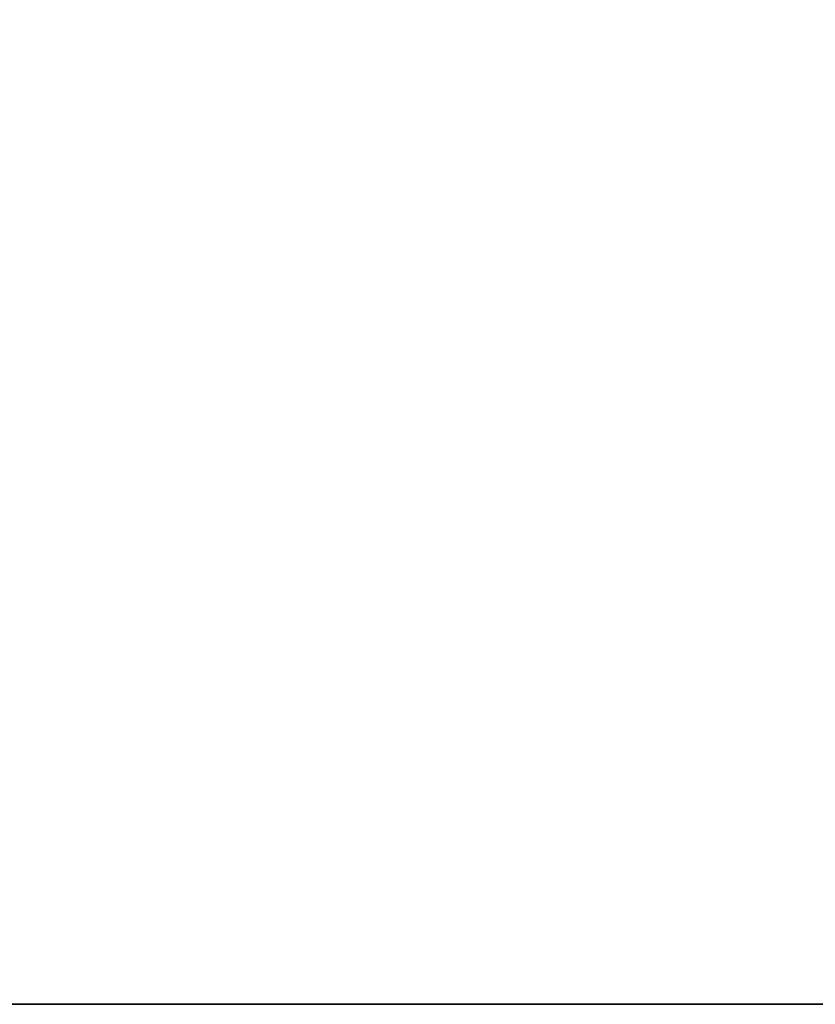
# Model space of a CAD drawing. Header units: millimetres. Extents: x -603 to 3703, y -115 to 249.
# Tile 2 of 256: x -521 to -480, y -13 to 37. Entities that reach past the tile are written whole.
import ezdxf

# ---------------------------------------------------------------- set-up
doc = ezdxf.new("R2010")
doc.units = ezdxf.units.MM
doc.layers.add('151', color=7, linetype='Continuous', true_color=0xffffff)

# ---------------------------------------------------------------- blocks, each defined once
blk = doc.blocks.new('UG_SURFACE_001')
at = {"layer": '151', "color": 252, "linetype": 'Continuous', "lineweight": 35}
for points in [[(-603, -13.3, -7.75), (-603, 230.4, -7.75), (-453, 230.4, -7.75), (-453, -13.3, -7.75)], [(603, -13.3, 2212.25), (603, 230.4, 2212.25), (-603, 230.4, 2212.25), (-603, -13.3, 2212.25)], [(603, -13.3, 2212.25), (-603, -13.3, 2212.25), (-453, -13.3, 2062.25), (453, -13.3, 2062.25)], [(-603, -13.3, 2212.25), (-603, -13.3, -7.75), (-453, -13.3, -7.75), (-453, -13.3, 2062.25)]]:
    blk.add_3dface(points, dxfattribs=at)

msp = doc.modelspace()

# ---------------------------------------------------------------- linework, layer by layer
at = {"layer": '151', "color": 252, "linetype": 'Continuous', "lineweight": -3, "true_color": 0x939598}
for p, q in [((-603, -13.3, 2212.25), (603, -13.3, 2212.25)), ((-603, -13.3, -7.75), (-453, -13.3, -7.75))]:
    msp.add_line(p, q, dxfattribs=at)

# ---------------------------------------------------------------- block references
msp.add_blockref('UG_SURFACE_001', (0, 0), dxfattribs=at)

doc.saveas('drawing.dxf')
